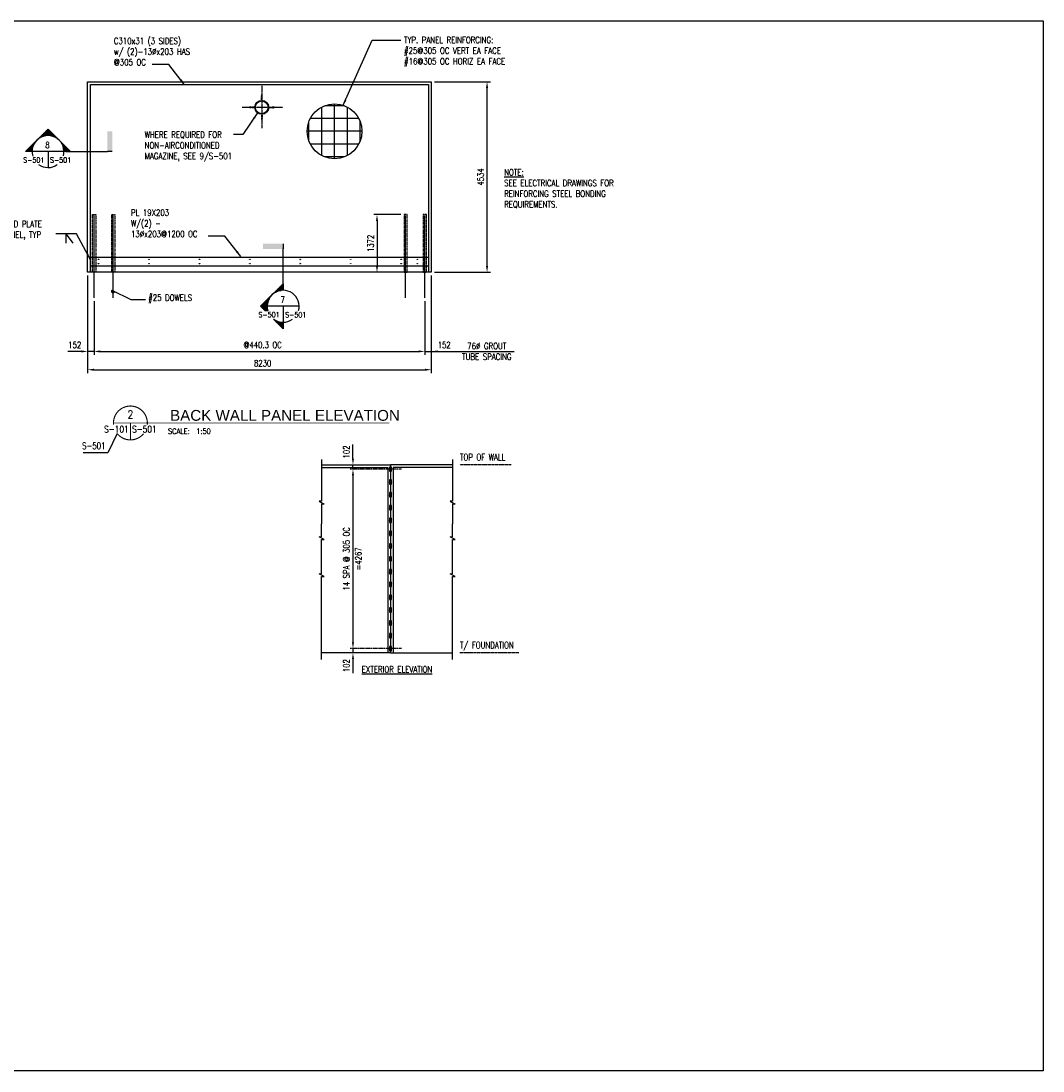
# Model space of a CAD drawing. Header units: millimetres. Extents: x 0 to 65074, y -1001 to 24994.
# Tile 2 of 6: x 12864 to 37186, y 0 to 24994. Entities that reach past the tile are written whole.
import ezdxf
from ezdxf.enums import TextEntityAlignment as Align

# ---------------------------------------------------------------- set-up
doc = ezdxf.new("R2010")
doc.units = ezdxf.units.MM
for name, pattern in [('CENTER2', [1.125, 0.75, -0.125, 0.125, -0.125]), ('HIDDEN2', [0.1875, 0.125, -0.0625]), ('PHANTOM2', [1.25, 0.625, -0.125, 0.125, -0.125, 0.125, -0.125])]:
    doc.linetypes.add(name, pattern=pattern)
for name, color, linetype in [('A-Anno-Note', 2, 'Continuous'), ('A-ANNO-SYMB', 5, 'Continuous'), ('S-ANNO-DIMS', 2, 'Continuous'), ('S-ANNO-SYMB', 4, 'Continuous'), ('S-ANNO-TEXT', 3, 'Continuous'), ('S-BREAK', 1, 'Continuous'), ('S-FNDN-WALL-CONC', 3, 'Continuous'), ('S-SECT-PATT', 1, 'Continuous'), ('S-SECT-RBAR', 5, 'Continuous'), ('S-SECT-STLS', 3, 'Continuous'), ('S-STRL-MISC', 2, 'Continuous')]:
    doc.layers.add(name, color=color, linetype=linetype)
doc.styles.add('ANNDTTEXT', font='romans.shx', dxfattribs={"width": 0.8})
doc.styles.add('anndttext1', font='romans.shx', dxfattribs={"width": 0.8})
doc.styles.add('BASE48', font='romans.shx', dxfattribs={"width": 0.8, "height": 6})
doc.styles.add('ROMANS', font='ROMANS.shx', dxfattribs={"width": 0.8})
doc.styles.get("Standard").update_dxf_attribs({"font": 'romans.shx', "width": 0.8, "height": 3})
doc.styles.add('SWISS', font='swiss.ttf', dxfattribs={"width": 0.8, "height": 0.25})
doc.styles.add('Text', font='romans.shx', dxfattribs={"width": 0.8, "height": 3})
doc.dimstyles.get("Standard").update_dxf_attribs({"dimtxt": 0.125, "dimasz": 0.125, "dimexe": 0.18, "dimexo": 0.0625, "dimgap": 0.125, "dimtad": 0, "dimtih": 1, "dimtoh": 1, "dimdec": 4, "dimzin": 0, "dimdsep": 46, "dimtxsty": 'Text', "dimcen": 0.125, "dimclrt": 2, "dimadec": 0, "dimazin": 0, "dimtfac": 1, "dimtdec": 4, "dimtofl": 0, "dimtmove": 0, "dimatfit": 3, "dimfxl": 0.18, "dimtolj": 1, "dimtzin": 0, "dimarcsym": 0})
pattern_1 = [(135, (13759.234, 6573.92), (-35.35527, -35.35527), []), (135, (13734.234, 6573.92), (-35.35527, -35.35527), [])]

# ---------------------------------------------------------------- blocks, each defined once
blk = doc.blocks.new('DETNAME')
at = {"layer": 'A-Anno-Note', "const_width": 0.528}
for points in [[(15.84, -0.78, 1.103686), (0.04, -0.78, 1)], [(14.11, -4.99, -0.477231), (1.77, -4.99, -0.477231)]]:
    blk.add_lwpolyline(points, format="xyb", dxfattribs=at)
at = {"layer": 'A-Anno-Note'}
for points, const_width in [([(0, 0), (92.59, 0)], 0.396), ([(7.94, 0), (7.94, -7.94)], 0.528)]:
    blk.add_lwpolyline(points, dxfattribs=dict(at, const_width=const_width))
at = {"color": 6, "style": 'ROMANS', "width": 0.8}
blk.add_attdef('00', text='', height=3.17, dxfattribs=at).set_placement((7.94, 3.97), align=Align.MIDDLE)
at = {"color": 2, "style": 'SWISS'}
blk.add_attdef('DETAILNAME', (28.58, 1.28), '', height=6.35, dxfattribs=at)
at = {"layer": 'A-Anno-Note', "style": 'ROMANS', "width": 0.8}
blk.add_attdef('S-', text='', height=3.17, dxfattribs=at).set_placement((7.14, -4.47), align=Align.RIGHT)
for tag, p in [('S-', (8.73, -4.47)), ('SCALE:', (28.41, -5.14))]:
    blk.add_attdef(tag, p, '', height=3.17, dxfattribs=at)
blk = doc.blocks.new('BSTAGUP')
h = blk.add_hatch()
h.set_pattern_fill('_USER', color=256, scale=0.375, style=0, double=1, pattern_type=0)
h.set_pattern_definition([(0, (-118.8837, 0), (0, 0.375), []), (90, (-118.8837, 0), (-0.375, 2e-17), [])])
h.paths.add_polyline_path([(917.1, 277.31), (911.73, 282.68), (906.36, 277.31, -0.414214)])
h.paths.add_polyline_path([(906.36, 277.31), (901, 271.95), (904.14, 271.95, -0.198912)])
h.paths.add_polyline_path([(919.32, 271.95), (922.46, 271.95), (917.1, 277.31, -0.198912)])
for p, q in [((919.32, 271.95), (904.14, 271.95)), ((911.73, 271.95), (911.73, 264.36))]:
    blk.add_line(p, q)
for points in [[(901, 271.95), (911.73, 282.68), (922.46, 271.95), (919.32, 271.95)], [(904.14, 271.95), (901, 271.95), (901, 271.95)]]:
    blk.add_lwpolyline(points)
for start, end in [(344.1382, 196.4752), (233.5396, 305.7421)]:
    blk.add_arc((911.73, 271.95), 7.59, start, end)
at = {"style": 'ROMANS', "width": 0.8, "flags": 8}
blk.add_attdef('REF_NUM', text='', height=3.23, dxfattribs=at).set_placement((911.48, 273.53), align=Align.CENTER)
blk.add_attdef('SHT_FROM', text='', height=3.23, dxfattribs=at).set_placement((910.04, 266.7), align=Align.RIGHT)
blk.add_attdef('SHT_TO', (912.66, 266.67), '', height=3.23, dxfattribs=at)
blk = doc.blocks.new('*X52')
at = {"color": 0}
for p, q in [((-352.03, 668.82), (-352.03, 669.48)), ((-351.98, 669.53), (-349.6, 669.53)), ((-351.63, 669), (-351.63, 669.87)), ((-351.58, 669.92), (-348.63, 669.92)), ((-351.23, 669.15), (-351.23, 670.27)), ((-351.18, 670.32), (-348.63, 670.32)), ((-350.84, 669.27), (-350.84, 670.67)), ((-350.79, 670.72), (-348.63, 670.72)), ((-350.44, 669.38), (-350.44, 671.07)), ((-350.39, 671.12), (-348.63, 671.12)), ((-350.04, 669.46), (-350.04, 671.46)), ((-349.99, 671.51), (-348.63, 671.51)), ((-349.65, 669.52), (-349.65, 671.86)), ((-349.6, 671.91), (-348.63, 671.91)), ((-349.25, 669.56), (-349.25, 672.26)), ((-349.2, 672.31), (-348.63, 672.31)), ((-348.85, 669.58), (-348.85, 672.65)), ((-348.8, 672.7), (-348.63, 672.7)), ((-357.19, 659.53), (-357.19, 664.32)), ((-357.14, 664.37), (-356.09, 664.37)), ((-356.79, 659.53), (-356.79, 664.72)), ((-356.74, 664.77), (-355.93, 664.77)), ((-356.39, 663.3), (-356.39, 665.11)), ((-356.34, 665.16), (-355.75, 665.16)), ((-356, 664.61), (-356, 665.51)), ((-355.95, 665.56), (-355.54, 665.56)), ((-355.6, 665.45), (-355.6, 665.91)), ((-355.55, 665.96), (-355.3, 665.96)), ((-355.2, 666.1), (-355.2, 666.3)), ((-355.15, 666.35), (-355.02, 666.35)), ((-354.01, 667.48), (-354.01, 667.49)), ((-353.96, 667.54), (-353.95, 667.54)), ((-353.62, 667.83), (-353.62, 667.89)), ((-353.57, 667.94), (-353.47, 667.94)), ((-353.22, 668.13), (-353.22, 668.29)), ((-353.17, 668.34), (-352.91, 668.34)), ((-352.82, 668.39), (-352.82, 668.68)), ((-352.77, 668.73), (-352.21, 668.73)), ((-352.43, 668.62), (-352.43, 669.08)), ((-352.37, 669.13), (-351.28, 669.13)), ((-359.8, 661.59), (-356.57, 661.59)), ((-359.57, 661.36), (-359.57, 661.94)), ((-359.52, 661.99), (-356.56, 661.99)), ((-359.4, 661.19), (-356.55, 661.19)), ((-359.17, 660.97), (-359.17, 662.33)), ((-359.12, 662.38), (-356.53, 662.38)), ((-359, 660.8), (-356.52, 660.8)), ((-358.77, 660.57), (-358.77, 662.73)), ((-358.72, 662.78), (-356.49, 662.78)), ((-358.6, 660.4), (-356.47, 660.4)), ((-358.38, 660.17), (-358.38, 663.13)), ((-358.33, 663.18), (-356.42, 663.18)), ((-358.21, 660), (-356.39, 660)), ((-357.98, 659.78), (-357.98, 663.52)), ((-357.93, 663.57), (-356.33, 663.57)), ((-357.81, 659.61), (-356.3, 659.61)), ((-357.58, 659.53), (-357.58, 663.92)), ((-357.53, 663.97), (-356.22, 663.97)), ((-356.39, 659.53), (-356.39, 660)), ((-353.22, 655.01), (-353.22, 655.06)), ((-353.05, 654.84), (-352.71, 654.84)), ((-352.82, 654.62), (-352.82, 654.91)), ((-352.65, 654.45), (-351.96, 654.45)), ((-352.43, 654.22), (-352.43, 654.68)), ((-352.25, 654.05), (-350.92, 654.05)), ((-352.03, 653.82), (-352.03, 654.48)), ((-351.86, 653.65), (-348.63, 653.65)), ((-351.63, 653.43), (-351.63, 654.3)), ((-351.23, 653.03), (-351.23, 654.15)), ((-350.84, 652.63), (-350.84, 654.03)), ((-350.44, 652.24), (-350.44, 653.92)), ((-350.04, 651.84), (-350.04, 653.84)), ((-349.65, 651.44), (-349.65, 653.78)), ((-349.25, 651.05), (-349.25, 653.74)), ((-348.85, 650.65), (-348.85, 653.72)), ((-351.46, 653.26), (-348.63, 653.26)), ((-351.06, 652.86), (-348.63, 652.86)), ((-350.67, 652.46), (-348.63, 652.46)), ((-350.27, 652.07), (-348.63, 652.07)), ((-349.87, 651.67), (-348.63, 651.67)), ((-349.48, 651.27), (-348.63, 651.27)), ((-349.08, 650.88), (-348.63, 650.88)), ((-348.68, 650.48), (-348.63, 650.48))]:
    blk.add_line(p, q, dxfattribs=at)
blk = doc.blocks.new('PD_BSTAG1BD')
for p, q in [((202, 0), (-202, 0)), ((0, 0), (0, -202))]:
    blk.add_line(p, q)
for points in [[(-227, -58), (-285, 0), (0, 285), (0, 202)], [(0, -202), (0, -285), (-123, -162)]]:
    blk.add_lwpolyline(points)
for start, end in [(344.1382, 196.4752), (233.5396, 305.7421)]:
    blk.add_arc((0, 0), 202, start, end)
at = {"xscale": 25.39994919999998, "yscale": 25.39994919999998, "zscale": 25.39994919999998}
blk.add_blockref('*X52', (8855, -16806), dxfattribs=at)
at = {"style": 'ROMANS', "width": 0.8, "flags": 8}
blk.add_attdef('REF_NUM', text='', height=85.7, dxfattribs=at).set_placement((-7, 42), align=Align.CENTER)
blk.add_attdef('SHT_FROM', text='', height=85.7, dxfattribs=at).set_placement((-45, -139), align=Align.RIGHT)
blk.add_attdef('SHT_TO', (25, -140), '', height=85.7, dxfattribs=at)
blk = doc.blocks.new('mg5')
at = {"layer": 'A-ANNO-SYMB', "color": 1}
blk.add_line((0, 0.09), (0, 2.38), dxfattribs=at)
blk.add_solid([(0, 2.46), (0, 0), (-9.56, 2.46), (-9.56, 0)], dxfattribs=at)
at = {"layer": 'A-ANNO-SYMB', "color": 1, "flags": 3}
blk.add_attdef('TG5', text='', height=0.397, dxfattribs=at).set_placement((-4.86, 2.81), align=Align.CENTER)

msp = doc.modelspace()

# ---------------------------------------------------------------- hatches: boundary and pattern name
at = {"layer": 'S-SECT-PATT'}
h = msp.add_hatch(dxfattribs=at)
h.set_pattern_fill('STEEL', color=256, scale=399.9992, angle=90, style=0)
h.set_pattern_definition([(135, (13759.234, 8403.92), (-35.35527, -35.35527), []), (135, (13734.234, 8403.92), (-35.35527, -35.35527), [])])
h.paths.add_polyline_path([(21631, 14275), (21682, 14275), (21682, 14377), (21631, 14377)])
h = msp.add_hatch(dxfattribs=at)
h.set_pattern_fill('STEEL', color=256, scale=399.9992, angle=90, style=0)
h.set_pattern_definition([(135, (13759.234, 8098.92), (-35.35527, -35.35527), []), (135, (13734.234, 8098.92), (-35.35527, -35.35527), [])])
h.paths.add_polyline_path([(21631, 13970), (21682, 13970), (21682, 14072), (21631, 14072)])
h = msp.add_hatch(dxfattribs=at)
h.set_pattern_fill('STEEL', color=256, scale=399.9992, angle=90, style=0)
h.set_pattern_definition([(135, (13759.234, 7793.92), (-35.35527, -35.35527), []), (135, (13734.234, 7793.92), (-35.35527, -35.35527), [])])
h.paths.add_polyline_path([(21631, 13665), (21682, 13665), (21682, 13767), (21631, 13767)])
h = msp.add_hatch(dxfattribs=at)
h.set_pattern_fill('STEEL', color=256, scale=399.9992, angle=90, style=0)
h.set_pattern_definition([(135, (13759.234, 7488.92), (-35.35527, -35.35527), []), (135, (13734.234, 7488.92), (-35.35527, -35.35527), [])])
h.paths.add_polyline_path([(21631, 13360), (21682, 13360), (21682, 13462), (21631, 13462)])
h = msp.add_hatch(dxfattribs=at)
h.set_pattern_fill('STEEL', color=256, scale=399.9992, angle=90, style=0)
h.set_pattern_definition([(135, (13759.234, 7183.92), (-35.35527, -35.35527), []), (135, (13734.234, 7183.92), (-35.35527, -35.35527), [])])
h.paths.add_polyline_path([(21631, 13055), (21682, 13055), (21682, 13157), (21631, 13157)])
h = msp.add_hatch(dxfattribs=at)
h.set_pattern_fill('STEEL', color=256, scale=399.9992, angle=90, style=0)
h.set_pattern_definition([(135, (13759.234, 6878.92), (-35.35527, -35.35527), []), (135, (13734.234, 6878.92), (-35.35527, -35.35527), [])])
h.paths.add_polyline_path([(21631, 12750), (21682, 12750), (21682, 12852), (21631, 12852)])
h = msp.add_hatch(dxfattribs=at)
h.set_pattern_fill('STEEL', color=256, scale=399.9992, angle=90, style=0)
h.set_pattern_definition(pattern_1)
h.paths.add_polyline_path([(21631, 12445), (21682, 12445), (21682, 12547), (21631, 12547)])
h = msp.add_hatch(dxfattribs=at)
h.set_pattern_fill('STEEL', color=256, scale=399.9992, angle=90, style=0)
h.set_pattern_definition(pattern_1)
h.paths.add_polyline_path([(21631, 12445), (21682, 12445), (21682, 12547), (21631, 12547)])
h = msp.add_hatch(dxfattribs=at)
h.set_pattern_fill('STEEL', color=256, scale=399.9992, angle=90, style=0)
h.set_pattern_definition([(135, (13759.234, 6268.92), (-35.35527, -35.35527), []), (135, (13734.234, 6268.92), (-35.35527, -35.35527), [])])
h.paths.add_polyline_path([(21631, 12140), (21682, 12140), (21682, 12242), (21631, 12242)])
h = msp.add_hatch(dxfattribs=at)
h.set_pattern_fill('STEEL', color=256, scale=399.9992, angle=90, style=0)
h.set_pattern_definition([(135, (13759.234, 5963.92), (-35.35527, -35.35527), []), (135, (13734.234, 5963.92), (-35.35527, -35.35527), [])])
h.paths.add_polyline_path([(21631, 11835), (21682, 11835), (21682, 11937), (21631, 11937)])
h = msp.add_hatch(dxfattribs=at)
h.set_pattern_fill('STEEL', color=256, scale=399.9992, angle=90, style=0)
h.set_pattern_definition([(135, (13759.234, 5658.92), (-35.35527, -35.35527), []), (135, (13734.234, 5658.92), (-35.35527, -35.35527), [])])
h.paths.add_polyline_path([(21631, 11530), (21682, 11530), (21682, 11632), (21631, 11632)])
h = msp.add_hatch(dxfattribs=at)
h.set_pattern_fill('STEEL', color=256, scale=399.9992, angle=90, style=0)
h.set_pattern_definition([(135, (13759.234, 5353.92), (-35.35527, -35.35527), []), (135, (13734.234, 5353.92), (-35.35527, -35.35527), [])])
h.paths.add_polyline_path([(21631, 11225), (21682, 11225), (21682, 11327), (21631, 11327)])
h = msp.add_hatch(dxfattribs=at)
h.set_pattern_fill('STEEL', color=256, scale=399.9992, angle=90, style=0)
h.set_pattern_definition([(135, (13759.234, 5048.92), (-35.35527, -35.35527), []), (135, (13734.234, 5048.92), (-35.35527, -35.35527), [])])
h.paths.add_polyline_path([(21631, 10920), (21682, 10920), (21682, 11022), (21631, 11022)])
h = msp.add_hatch(dxfattribs=at)
h.set_pattern_fill('STEEL', color=256, scale=399.9992, angle=90, style=0)
h.set_pattern_definition([(135, (13759.234, 4743.92), (-35.35527, -35.35527), []), (135, (13734.234, 4743.92), (-35.35527, -35.35527), [])])
h.paths.add_polyline_path([(21631, 10615), (21682, 10615), (21682, 10717), (21631, 10717)])
h = msp.add_hatch(dxfattribs=at)
h.set_pattern_fill('STEEL', color=256, scale=399.9992, angle=90, style=0)
h.set_pattern_definition([(135, (13759.234, 4438.92), (-35.35527, -35.35527), []), (135, (13734.234, 4438.92), (-35.35527, -35.35527), [])])
h.paths.add_polyline_path([(21631, 10310), (21682, 10310), (21682, 10412), (21631, 10412)])
h = msp.add_hatch(dxfattribs=at)
h.set_pattern_fill('STEEL', color=256, scale=399.9992, angle=90, style=0)
h.set_pattern_definition([(135, (13759.234, 4133.92), (-35.35527, -35.35527), []), (135, (13734.234, 4133.92), (-35.35527, -35.35527), [])])
h.paths.add_polyline_path([(21631, 10005), (21682, 10005), (21682, 10107), (21631, 10107)])

# ---------------------------------------------------------------- linework, layer by layer
at = {"color": 2, "const_width": 20.3}
msp.add_lwpolyline([(18786, 15425), (21627, 15425)], dxfattribs=at)
at = {"layer": 'Defpoints', "color": 1, "linetype": 'CENTER2', "ltscale": 10}
for p, q in [((18593, 23453), (18593, 22440)), ((19094, 22938), (18124, 22938))]:
    msp.add_line(p, q, dxfattribs=at)
at = {"layer": 'Defpoints', "color": 3, "linetype": 'HIDDEN2', "ltscale": 3}
for p, q in [((18586, 23103), (18586, 23205)), ((18600, 23103), (18600, 23205)), ((18428, 22944), (18326, 22944)), ((18428, 22930), (18326, 22930)), ((18586, 22774), (18586, 22672)), ((18601, 22774), (18601, 22672)), ((18758, 22945), (18860, 22945)), ((18758, 22931), (18860, 22931))]:
    msp.add_line(p, q, dxfattribs=at)
at = {"layer": 'Defpoints'}
msp.add_lwpolyline([(0, 24994), (37186, 24994), (37186, 0), (0, 0)], close=True, dxfattribs=at)
at = {"layer": 'Defpoints', "color": 3, "linetype": 'HIDDEN2', "ltscale": 3}
for points in [[(18576, 23205), (18609, 23205), (18609, 23219), (18576, 23219)], [(18326, 22920), (18326, 22954), (18312, 22954), (18312, 22920)], [(18860, 22922), (18860, 22955), (18874, 22955), (18874, 22922)], [(18577, 22672), (18610, 22672), (18610, 22657), (18577, 22657)]]:
    msp.add_lwpolyline(points, close=True, dxfattribs=at)
at = {"layer": 'S-ANNO-DIMS'}
for p, q in [((15023, 18586), (15480, 18362)), ((15480, 18362), (15826, 18362)), ((22628, 17128), (24600, 17128))]:
    msp.add_line(p, q, dxfattribs=at)
at = {"layer": 'S-ANNO-DIMS', "linetype": 'CENTER2'}
for p, q in [((21921, 14326), (20700, 14326)), ((21921, 10056), (20700, 10056))]:
    msp.add_line(p, q, dxfattribs=at)
at = {"layer": 'S-ANNO-DIMS', "linetype": 'PHANTOM2', "ltscale": 10}
for p, q in [((24531, 14428), (23310, 14428)), ((24715, 9954), (23310, 9954))]:
    msp.add_line(p, q, dxfattribs=at)
at = {"layer": 'S-ANNO-DIMS', "ltscale": 10}
for points in [[(13941, 19708), (13941, 19916)], [(13941, 19916), (14100, 19708)]]:
    msp.add_lwpolyline(points, dxfattribs=at)
at = {"layer": 'S-ANNO-DIMS'}
msp.add_arc((15053, 18564), 38.1, 144.0065, 343.6393, dxfattribs=at)
at = {"layer": 'S-ANNO-SYMB'}
for p, q in [((13930, 21886), (14921, 21886)), ((19103, 18582), (19103, 19573))]:
    msp.add_line(p, q, dxfattribs=at)
at = {"layer": 'S-ANNO-SYMB', "color": 1}
msp.add_line((15035, 21886), (14921, 21886), dxfattribs=at)
msp.add_solid([(14917, 21886), (15040, 21886), (14917, 22364), (15040, 22364)], dxfattribs=at)
at = {"layer": 'S-ANNO-TEXT', "color": 2}
for p, q in [((22708, 23548), (24035, 23548)), ((23955, 19164), (23955, 23398)), ((21901, 20386), (21257, 20386)), ((21336, 20236), (21336, 19164)), ((22708, 19014), (24035, 19014)), ((14450, 18935), (14450, 16613)), ((22628, 18935), (22628, 16613)), ((14603, 18325), (14603, 17049)), ((22475, 18325), (22475, 17049)), ((14300, 17128), (13982, 17128)), ((14602, 17128), (14449, 17128)), ((14753, 17128), (15055, 17128)), ((14905, 17128), (22325, 17128)), ((22475, 17128), (22628, 17128)), ((22778, 17128), (23096, 17128)), ((14600, 16693), (22478, 16693)), ((15154, 15171), (14928, 14718)), ((20764, 14578), (20764, 14909)), ((14928, 14718), (14343, 14718)), ((20764, 14326), (20764, 14428)), ((20764, 14176), (20764, 10206)), ((20764, 14176), (20764, 14026)), ((20764, 10056), (20764, 9954)), ((20764, 9804), (20764, 9473))]:
    msp.add_line(p, q, dxfattribs=at)
for points in [[(23930, 23398), (23980, 23398), (23955, 23548)], [(21311, 20236), (21361, 20236), (21336, 20386)], [(21311, 19164), (21361, 19164), (21336, 19014)], [(23930, 19164), (23980, 19164), (23955, 19014)], [(14300, 17153), (14300, 17103), (14450, 17128)], [(14753, 17153), (14753, 17103), (14603, 17128)], [(22325, 17153), (22325, 17103), (22475, 17128)], [(22778, 17153), (22778, 17103), (22628, 17128)], [(14600, 16718), (14600, 16668), (14450, 16693)], [(22478, 16718), (22478, 16668), (22628, 16693)], [(20739, 14578), (20789, 14578), (20764, 14428)], [(20739, 14176), (20789, 14176), (20764, 14326)], [(20739, 14176), (20789, 14176), (20764, 14326)], [(20739, 10206), (20789, 10206), (20764, 10056)], [(20739, 9804), (20789, 9804), (20764, 9954)]]:
    msp.add_solid(points, dxfattribs=at)
at = {"layer": 'S-BREAK'}
for points in [[(20019, 14558), (20019, 13560), (19959, 13560), (20079, 13492), (20019, 13492), (20019, 13021)], [(23136, 14558), (23136, 13560), (23076, 13560), (23196, 13492), (23136, 13492), (23136, 13021)], [(20019, 12306), (20019, 12649), (20079, 12649), (19959, 12716), (20019, 12716), (20019, 13021)], [(23136, 12306), (23136, 12649), (23196, 12649), (23076, 12716), (23136, 12716), (23136, 13021)], [(20019, 9795), (20019, 11767), (20079, 11767), (19959, 11835), (20019, 11835), (20019, 12306)], [(23136, 9795), (23136, 11767), (23196, 11767), (23076, 11835), (23136, 11835), (23136, 12306)]]:
    msp.add_lwpolyline(points, dxfattribs=at)
at = {"layer": 'S-FNDN-WALL-CONC'}
msp.add_lwpolyline([(14450, 23548), (22628, 23548), (22628, 19014), (14450, 19014)], close=True, dxfattribs=at)
at = {"layer": 'S-FNDN-WALL-CONC', "ltscale": 10}
for points in [[(14516, 19370), (22562, 19370)], [(14516, 19167), (22562, 19167)]]:
    msp.add_lwpolyline(points, dxfattribs=at)
at = {"layer": 'S-FNDN-WALL-CONC'}
for points in [[(20019, 14428), (21657, 14428), (21657, 9954), (20019, 9954)], [(23136, 14428), (21657, 14428), (21657, 9954), (23136, 9954)]]:
    msp.add_lwpolyline(points, dxfattribs=at)
msp.add_circle((20326, 22368), 653, dxfattribs=at)
at = {"layer": 'S-SECT-RBAR'}
for p, q in [((20326, 21715), (20326, 23021)), ((20021, 21791), (20021, 22946)), ((20559, 22978), (20093, 22978)), ((20631, 21791), (20631, 22946)), ((19716, 22135), (19716, 22601)), ((20903, 22673), (19748, 22673)), ((20936, 22135), (20936, 22601)), ((20979, 22368), (19673, 22368)), ((20903, 22063), (19748, 22063)), ((20559, 21758), (20093, 21758)), ((14603, 18404), (14603, 20361)), ((15060, 18404), (15060, 20361)), ((22018, 18404), (22018, 20361)), ((22475, 18404), (22475, 20361))]:
    msp.add_line(p, q, dxfattribs=at)
at = {"layer": 'S-SECT-STLS', "linetype": 'Continuous'}
for points in [[(21631, 14275), (21682, 14275), (21682, 14377), (21631, 14377)], [(21631, 13970), (21682, 13970), (21682, 14072), (21631, 14072)], [(21631, 13665), (21682, 13665), (21682, 13767), (21631, 13767)], [(21631, 13360), (21682, 13360), (21682, 13462), (21631, 13462)], [(21631, 13055), (21682, 13055), (21682, 13157), (21631, 13157)], [(21631, 12750), (21682, 12750), (21682, 12852), (21631, 12852)], [(21631, 12445), (21682, 12445), (21682, 12547), (21631, 12547)], [(21631, 12445), (21682, 12445), (21682, 12547), (21631, 12547)], [(21631, 12140), (21682, 12140), (21682, 12242), (21631, 12242)], [(21631, 11835), (21682, 11835), (21682, 11937), (21631, 11937)], [(21631, 11530), (21682, 11530), (21682, 11632), (21631, 11632)], [(21631, 11225), (21682, 11225), (21682, 11327), (21631, 11327)], [(21631, 10920), (21682, 10920), (21682, 11022), (21631, 11022)], [(21631, 10615), (21682, 10615), (21682, 10717), (21631, 10717)], [(21631, 10310), (21682, 10310), (21682, 10412), (21631, 10412)], [(21631, 10005), (21682, 10005), (21682, 10107), (21631, 10107)]]:
    msp.add_lwpolyline(points, close=True, dxfattribs=at)
at = {"layer": 'S-STRL-MISC'}
for p, q in [((14516, 23482), (22562, 23482)), ((14516, 19014), (14516, 23482)), ((22562, 23482), (22562, 19014)), ((20019, 14362), (21591, 14362)), ((21591, 14362), (21591, 9954)), ((23136, 14362), (21723, 14362)), ((21723, 14362), (21723, 9954))]:
    msp.add_line(p, q, dxfattribs=at)
at = {"layer": 'S-STRL-MISC', "linetype": 'HIDDEN2', "ltscale": 10}
for points in [[(14641, 19014), (14565, 19014), (14565, 20386), (14641, 20386)], [(15098, 19014), (15022, 19014), (15022, 20386), (15098, 20386)], [(21980, 19014), (22056, 19014), (22056, 20386), (21980, 20386)], [(22437, 19014), (22513, 19014), (22513, 20386), (22437, 20386)]]:
    msp.add_lwpolyline(points, close=True, dxfattribs=at)
at = {"layer": 'S-STRL-MISC'}
for radius in [165, 152]:
    msp.add_circle((18593, 22938), radius, dxfattribs=at)
at = {"layer": 'S-STRL-MISC', "color": 157, "linetype": 'HIDDEN2', "ltscale": 10}
for centre in [(14710, 19319), (15910, 19319), (17110, 19319), (18310, 19319), (19510, 19319), (20710, 19319), (21910, 19319), (22297, 19319), (14710, 19218), (15910, 19218), (17110, 19218), (18310, 19218), (19510, 19218), (20710, 19218), (21910, 19218), (22297, 19218)]:
    msp.add_circle(centre, 6.5, dxfattribs=at)

# ---------------------------------------------------------------- block references
ref = msp.add_blockref('DETNAME', (15064, 15425), dxfattribs=dict(xscale=50.79979680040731, yscale=50.79979680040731, zscale=50.79979680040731))
ref.add_attrib('00', '2', dxfattribs={"layer": 'S-ANNO-TEXT', "height": 194, "style": 'ROMANS', "width": 0.796875}).set_placement((15467, 15626), align=Align.MIDDLE)
ref.add_attrib('SCALE:', '   SCALE:  1:50', (16127, 15163), dxfattribs={"layer": 'A-Anno-Note', "color": 3, "height": 129.03, "style": 'ROMANS', "width": 0.8})
ref.add_attrib('S-', 'S-501', (15507, 15197), dxfattribs={"layer": 'A-Anno-Note', "color": 3, "height": 161.3, "style": 'ROMANS', "width": 0.796875})
ref.add_attrib('S-', 'S-101', dxfattribs={"layer": 'A-Anno-Note', "color": 3, "height": 161.3, "style": 'ROMANS', "width": 0.8}).set_placement((15427, 15197), align=Align.RIGHT)
ref.add_attrib('DETAILNAME', '   BACK WALL PANEL ELEVATION', (16111, 15477), dxfattribs={"color": 2, "height": 258.06, "style": 'SWISS'})
at = {"layer": 'S-ANNO-SYMB'}
ref = msp.add_blockref('BSTAGUP', (-32080, 8288), dxfattribs=dict(at, xscale=49.99990000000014, yscale=49.99990000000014, zscale=49.99990000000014))
ref.add_attrib('SHT_TO', 'S-501', (13553, 21622), dxfattribs={"layer": '0', "color": 4, "height": 125, "style": 'ROMANS', "width": 0.8})
ref.add_attrib('SHT_FROM', 'S-501', dxfattribs={"layer": '0', "color": 4, "height": 125, "style": 'ROMANS', "width": 0.8}).set_placement((13422, 21623), align=Align.RIGHT)
ref.add_attrib('REF_NUM', '8', dxfattribs={"layer": '0', "color": 4, "height": 150, "style": 'ROMANS', "width": 0.8}).set_placement((13494, 21965), align=Align.CENTER)
at = {"layer": 'S-ANNO-SYMB', "xscale": -49.99990000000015, "yscale": 49.99990000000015, "zscale": 49.9999, "rotation": 180}
msp.add_blockref('mg5', (19103, 19692), dxfattribs=at)
at = {"layer": 'S-ANNO-SYMB'}
ref = msp.add_blockref('PD_BSTAG1BD', (19103, 18203), dxfattribs=dict(at, xscale=1.882040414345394, yscale=1.882040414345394, zscale=1.882040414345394))
ref.add_attrib('REF_NUM', '7', dxfattribs={"layer": '0', "color": 4, "height": 150, "style": 'anndttext1', "width": 0.8}).set_placement((19091, 18282), align=Align.CENTER)
ref.add_attrib('SHT_FROM', 'S-501', dxfattribs={"layer": '0', "color": 4, "height": 125, "style": 'ANNDTTEXT', "width": 0.8}).set_placement((19019, 17940), align=Align.RIGHT)
ref.add_attrib('SHT_TO', 'S-501', (19150, 17939), dxfattribs={"layer": '0', "color": 4, "height": 125, "style": 'ANNDTTEXT', "width": 0.8})

# ---------------------------------------------------------------- texts
at = {"layer": 'S-ANNO-TEXT', "char_height": 152.4, "style": 'BASE48'}
for s, insert, width, attachment_point in [('C310x31 (3 SIDES)\\Pw/ (2)-13%%Cx203 HAS\\P@305 OC', (15074, 24596), 2752.75, 1), ('TYP. PANEL REINFORCING:\\P#25@305 OC VERT EA FACE\\P#16@305 OC HORIZ EA FACE', (21978, 24618), 3097.27, 1), ('WHERE REQUIRED FOR NON-AIRCONDITIONED MAGAZINE, SEE 9/S-501', (15807, 22362), 2752.75, 1), ('{\\LNOTE:\\P}SEE ELECTRICAL DRAWINGS FOR REINFORCING STEEL BONDING REQUIREMENTS.', (24362, 21466), 2832.1, 1), ('PL 19X203\\PW/(2) -\\P13%%Cx203@1200 OC', (15481, 20508), 2752.75, 1), ('BUTT WELD PLATE\\PTO CHANNEL, TYP', (11901, 20238), 2752.75, 1), ('#25 DOWELS', (15890, 18483), 2752.75, 1), ('76%%C GROUT\\PTUBE SPACING', (23949, 17332), 2752.75, 2), ('S-501', (14320, 14958), 2752.75, 1), ('TOP OF WALL', (23310, 14687), 2752.75, 1), ('T/ FOUNDATION', (23310, 10213), 2752.75, 1), ('{\\LEXTERIOR ELEVATION}', (21812, 9636), 4129.13, 2)]:
    msp.add_mtext(s, dxfattribs=dict(at, insert=insert, width=width, attachment_point=attachment_point))
at = {"layer": 'S-ANNO-TEXT', "char_height": 150, "attachment_point": 5, "rotation": 90, "style": 'ROMANS'}
for s, insert in [('4534', (23801, 21281)), ('\\A1;1372', (21182, 19700)), ('\\A1;102', (20609, 14734)), ('14 SPA @ 305 OC', (20609, 12191)), ('=4267', (20893, 12191)), ('\\A1;102', (20609, 9648))]:
    msp.add_mtext(s, dxfattribs=dict(at, insert=insert))
at = {"layer": 'S-ANNO-TEXT', "char_height": 150, "attachment_point": 5, "style": 'ROMANS'}
for s, insert in [('\\A1;152', (14143, 17283)), ('@440.3 OC', (18615, 17283)), ('\\A1;152', (22935, 17283)), ('8230', (18615, 16847))]:
    msp.add_mtext(s, dxfattribs=dict(at, insert=insert))

# ---------------------------------------------------------------- leaders
at = {"layer": 'S-ANNO-DIMS'}
for points in [[(20526, 22977), (21221, 24534), (21905, 24534)], [(16758, 23476), (16382, 23960), (15982, 23960)], [(18496, 22805), (18142, 22293), (17924, 22293)], [(14515, 19310), (14188, 19924), (13693, 19924)], [(18092, 19389), (17716, 19873), (17316, 19873)]]:
    msp.add_leader(points, dimstyle='Standard', override={"dimscale": 50, "dimtxt": 0.25, "dimasz": 3, "dimgap": 1.59, "dimclrd": 256}, dxfattribs=at)

doc.saveas('drawing.dxf')
